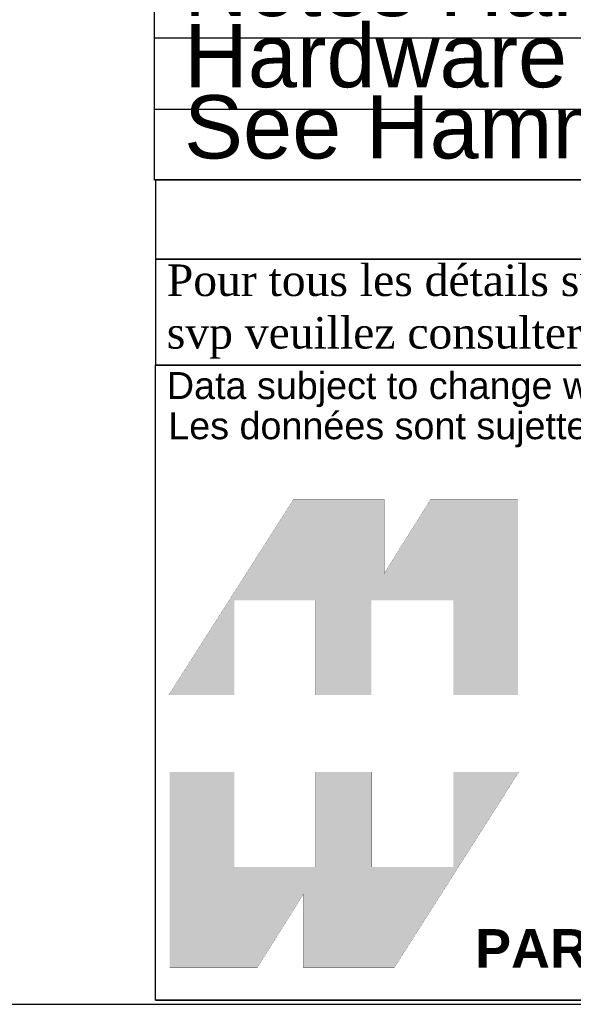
# Model space of a CAD drawing. Header units: inches. Extents: x 0.1 to 84.9, y 0.1 to 49.9.
# Tile 3 of 11: x 66 to 73, y 0.1 to 12.5. Entities that reach past the tile are written whole.
import ezdxf
from ezdxf.enums import TextEntityAlignment as Align

# ---------------------------------------------------------------- set-up
doc = ezdxf.new("R2010")
doc.units = ezdxf.units.IN
doc.header["$MEASUREMENT"] = 0
doc.layers.add('Default', color=7, linetype='Continuous')
doc.styles.add('SEACAD_Arial', font='arial.ttf')
doc.styles.add('SEACAD_ArialB', font='arialbd.ttf')

# ---------------------------------------------------------------- blocks, each defined once
blk = doc.blocks.new('SE')
at = {"color": 7, "linetype": 'Continuous'}
for p, q in [((67.725, 13.215), (84.899, 13.215)), ((67.725, 12.315), (84.899, 12.315)), ((67.725, 11.415), (84.899, 11.415))]:
    blk.add_line(p, q, dxfattribs=at)
blk.add_lwpolyline([(67.725, 10.515), (67.725, 14.593), (84.899, 14.593), (84.899, 10.515), (67.725, 10.515)], dxfattribs=at)
for s, style, p in [('NOTES', 'SEACAD_ArialB', (74.418, 14.53)), (' Notes Hardware Not Included', 'SEACAD_Arial', (67.788, 13.391)), (' Hardware Sold in 10 packs', 'SEACAD_Arial', (67.788, 12.491)), (' See Hammond Website', 'SEACAD_Arial', (67.788, 11.591))]:
    blk.add_text(s, height=0.8, dxfattribs=dict(at, style=style)).set_placement(p, align=Align.TOP_LEFT)
blk = doc.blocks.new('Block1')
at = {"layer": 'Default', "linetype": 'Continuous'}
for points in [[(-0.0026, 0.7074), (0.1678, 0.7074), (0.1678, 0.9533), (0.3791, 0.9533), (0.3791, 0.7074), (0.5228, 0.7074), (0.5228, 0.9533), (0.7357, 0.9533), (0.7357, 0.7074), (0.9035, 0.7074), (0.9035, 1.2145), (0.6765, 1.2145), (0.5564, 1.0231), (0.5564, 1.2145), (0.3209, 1.2145)], [(0.9056, 0.5076), (0.7357, 0.5076), (0.7357, 0.2617), (0.5244, 0.2617), (0.5244, 0.5076), (0.3791, 0.5076), (0.3791, 0.2617), (0.1678, 0.2617), (0.1678, 0.5076), (0, 0.5076), (0, 0), (0.2271, 0), (0.3471, 0.1914), (0.3471, 0), (0.5826, 0)]]:
    blk.add_hatch(color=7, dxfattribs=at).paths.add_polyline_path(points)
at = {"layer": 'Default', "color": 7, "linetype": 'Continuous', "const_width": 0.00035}
for points in [[(-0.0026, 0.7074), (0.3209, 1.2145), (0.5564, 1.2145), (0.5564, 1.0231), (0.6765, 1.2145), (0.9035, 1.2145), (0.9035, 0.7074), (0.7357, 0.7074), (0.7357, 0.9533), (0.5228, 0.9533), (0.5228, 0.7074), (0.3791, 0.7074), (0.3791, 0.9533), (0.1678, 0.9533), (0.1678, 0.7074), (-0.0026, 0.7074)], [(0.9056, 0.5076), (0.5826, 0), (0.3471, 0), (0.3471, 0.1914), (0.2271, 0), (0, 0), (0, 0.5076), (0.1678, 0.5076), (0.1678, 0.2617), (0.3791, 0.2617), (0.3791, 0.5076), (0.5244, 0.5076), (0.5244, 0.2617), (0.7357, 0.2617), (0.7357, 0.5076), (0.9056, 0.5076)]]:
    blk.add_lwpolyline(points, close=True, dxfattribs=at)
blk = doc.blocks.new('Block13')
at = {"layer": 'Default', "color": 7, "linetype": 'Continuous'}
for p, q in [((0, 0), (0, 1.6479)), ((0, 1.6479), (3.5155, 1.6479)), ((3.5155, 0), (0, 0))]:
    blk.add_line(p, q, dxfattribs=at)
at = {"layer": 'Default', "color": 7}
blk.add_blockref('Block1', (0.0371, 0.0841), dxfattribs=at)
at = {"layer": 'Default', "attachment_point": 1}
for s, insert, char_height, width in [('{\\fArial|b0||i0||c0|p34;\\C7;\\W1.;\\T1.;Data subject to change without notice. Isometric drawing not to scale.}', (0.0298, 1.6292), 0.07, 3.486391), ('{\\fArial|b0||i0||c0|p34;\\C7;\\W1.;\\T1.;Les données sont sujettes à changement sans préavis.}', (0.0334, 1.525), 0.07, 3.235631), ('{\\fArial|b1||i0||c0|p34;\\C7;\\W1.;PART NO. \\P}', (0.8294, 0.1844), 0.1, 0.655523)]:
    blk.add_mtext(s, dxfattribs=dict(at, insert=insert, char_height=char_height, width=width))
blk = doc.blocks.new('Block11')
at = {"layer": 'Default', "color": 7}
blk.add_blockref('Block13', (0, 0), dxfattribs=at)
blk = doc.blocks.new('Block10')
at = {"layer": 'Default', "color": 7}
blk.add_blockref('Block11', (0, 0), dxfattribs=at)
blk = doc.blocks.new('Block2')
at = {"layer": 'Default', "color": 7, "linetype": 'Continuous'}
blk.add_line((-52.744, 0), (-0.012, 0), dxfattribs=at)
at = {"layer": 'Default', "color": 7, "xscale": 15, "yscale": 15, "zscale": 15}
blk.add_blockref('Block10', (-52.744, 0), dxfattribs=at)
blk = doc.blocks.new('Block222')
at = {"layer": 'Default', "color": 7}
blk.add_blockref('Block2', (106.578, -49.503), dxfattribs=at)

msp = doc.modelspace()

# ---------------------------------------------------------------- linework, layer by layer
at = {"layer": 'Default', "color": 7, "linetype": 'Continuous'}
msp.add_line((0.113, 0.097), (84.901, 0.097), dxfattribs=at)
for points in [[(67.736, 10.521), (67.736, 9.518), (84.873, 9.518), (84.873, 10.521), (67.736, 10.521)], [(67.737, 9.517), (67.737, 8.176), (84.866, 8.176), (84.866, 9.517), (67.737, 9.517)]]:
    msp.add_lwpolyline(points, dxfattribs=at)

# ---------------------------------------------------------------- block references
msp.add_blockref('SE', (0, 0))
at = {"layer": 'Default', "color": 7, "xscale": 0.325, "yscale": 0.325, "zscale": 0.325}
msp.add_blockref('Block222', (50.24, 16.237), dxfattribs=at)

# ---------------------------------------------------------------- texts
at = {"layer": 'Default', "insert": (67.73, 8.854), "char_height": 0.3985, "width": 17.30113, "attachment_point": 4}
msp.add_mtext('{\\fTimes New Roman|b0||i0||c0|p34;\\C7;\\W1.; Pour tous les détails sur nos produits, \\P}{\\fTimes New Roman|b0||i0||c0|p34;\\C7;\\W1.; svp veuillez consulter notre site www.hammondmfg.com                      }', dxfattribs=at)

doc.saveas('drawing.dxf')
